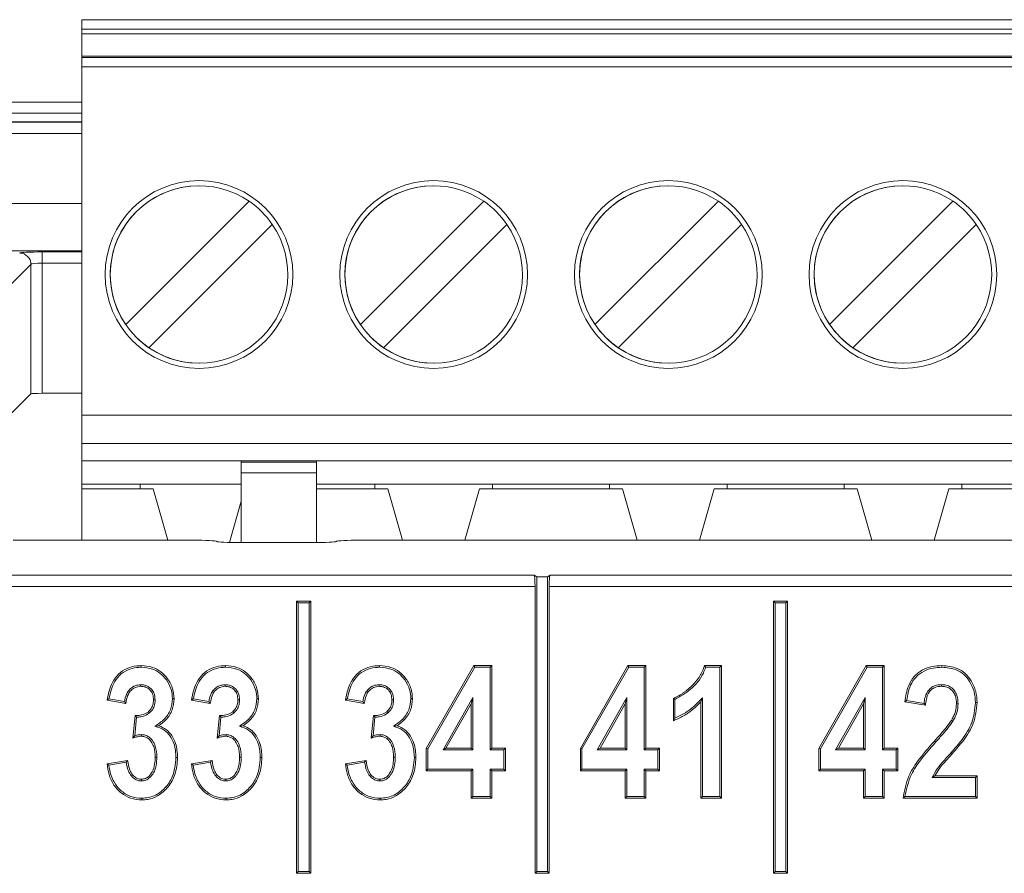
# Model space of a CAD drawing. Header units: millimetres. Extents: x 0 to 2100, y 0 to 1485.
# Tile 57 of 123: x 434 to 460, y 1243 to 1266. Entities that reach past the tile are written whole.
import ezdxf

# ---------------------------------------------------------------- set-up
doc = ezdxf.new("R2010")
doc.units = ezdxf.units.MM
doc.header["$LTSCALE"] = 5

msp = doc.modelspace()

# ---------------------------------------------------------------- linework, layer by layer
at = {"color": 7, "linetype": 'Continuous', "lineweight": 15}
for p, q in [((435.446, 1266.176), (435.446, 1254.888)), ((435.446, 1266.176), (435.446, 1266.176)), ((435.446, 1266.176), (479.196, 1266.176)), ((435.446, 1265.926), (435.446, 1265.801)), ((435.446, 1265.926), (479.196, 1265.926)), ((435.446, 1264.775), (435.446, 1265.801)), ((479.196, 1265.801), (435.446, 1265.801)), ((435.446, 1264.775), (435.446, 1265.201)), ((435.446, 1265.201), (435.446, 1265.17)), ((435.446, 1265.201), (479.196, 1265.201)), ((479.196, 1265.17), (435.446, 1265.17)), ((435.446, 1255.638), (435.446, 1264.921)), ((479.196, 1264.921), (435.446, 1264.921)), ((435.446, 1263.683), (414.633, 1263.683)), ((438.571, 1261.753), (438.571, 1261.753)), ((444.821, 1261.753), (444.821, 1261.753)), ((451.071, 1261.753), (451.071, 1261.753)), ((457.321, 1261.753), (457.321, 1261.753)), ((436.618, 1258.055), (439.904, 1261.341)), ((442.868, 1258.055), (446.154, 1261.341)), ((449.118, 1258.055), (452.404, 1261.341)), ((455.368, 1258.055), (458.654, 1261.341)), ((440.523, 1260.722), (437.237, 1257.436)), ((446.773, 1260.722), (443.487, 1257.436)), ((453.023, 1260.722), (449.737, 1257.436)), ((459.273, 1260.722), (455.987, 1257.436)), ((434.393, 1259.988), (434.393, 1259.689)), ((434.393, 1259.689), (434.393, 1256.223)), ((434.094, 1259.659), (432.435, 1258)), ((434.094, 1256.208), (434.094, 1259.659)), ((436.618, 1258.055), (436.618, 1258.055)), ((442.868, 1258.055), (442.868, 1258.055)), ((449.118, 1258.055), (449.118, 1258.055)), ((455.368, 1258.055), (455.368, 1258.055)), ((437.237, 1257.436), (437.237, 1257.436)), ((443.487, 1257.436), (443.487, 1257.436)), ((449.737, 1257.436), (449.737, 1257.436)), ((455.987, 1257.436), (455.987, 1257.436)), ((438.571, 1257.024), (438.571, 1257.024)), ((444.821, 1257.024), (444.821, 1257.024)), ((451.071, 1257.024), (451.071, 1257.024)), ((457.321, 1257.024), (457.321, 1257.024)), ((433.338, 1255.452), (434.094, 1256.208)), ((434.393, 1256.223), (435.446, 1256.223)), ((435.446, 1255.638), (435.446, 1254.888)), ((435.446, 1255.638), (479.196, 1255.638)), ((479.196, 1254.888), (435.446, 1254.888)), ((435.446, 1254.888), (435.446, 1254.888)), ((435.446, 1254.888), (435.446, 1254.426)), ((435.446, 1253.801), (435.446, 1254.888)), ((435.446, 1254.888), (435.446, 1254.888)), ((435.446, 1254.426), (435.446, 1254.426)), ((435.446, 1254.426), (435.446, 1253.801)), ((439.696, 1254.426), (435.446, 1254.426)), ((439.696, 1254.426), (441.696, 1254.426)), ((439.696, 1254.386), (439.696, 1254.426)), ((441.696, 1254.426), (457.321, 1254.426)), ((441.696, 1254.426), (441.696, 1254.386)), ((457.321, 1254.426), (472.946, 1254.426)), ((439.696, 1254.386), (439.696, 1254.104)), ((439.696, 1254.386), (441.696, 1254.386)), ((439.696, 1252.247), (439.696, 1254.104)), ((441.696, 1254.104), (439.696, 1254.104)), ((439.696, 1254.035), (439.696, 1252.507)), ((441.696, 1252.247), (441.696, 1254.104)), ((435.446, 1253.676), (435.446, 1253.801)), ((435.446, 1253.801), (435.446, 1253.676)), ((435.446, 1253.801), (435.446, 1253.801)), ((437.002, 1253.801), (435.446, 1253.801)), ((435.446, 1253.676), (435.446, 1252.312)), ((437.352, 1253.676), (435.446, 1253.676)), ((435.446, 1252.312), (435.446, 1253.676)), ((435.446, 1253.676), (435.446, 1253.676)), ((439.696, 1253.801), (437.002, 1253.801)), ((437.002, 1253.676), (437.002, 1253.801)), ((437.74, 1252.312), (437.352, 1253.676)), ((443.252, 1253.801), (441.696, 1253.801)), ((441.696, 1253.676), (443.602, 1253.676)), ((446.389, 1253.801), (443.252, 1253.801)), ((443.252, 1253.801), (443.252, 1253.676)), ((443.602, 1253.676), (443.99, 1252.312)), ((445.651, 1252.312), (446.039, 1253.676)), ((445.651, 1252.312), (446.039, 1253.676)), ((446.039, 1253.676), (449.852, 1253.676)), ((446.039, 1253.676), (446.039, 1253.676)), ((446.389, 1253.801), (449.502, 1253.801)), ((446.389, 1253.676), (446.389, 1253.801)), ((452.639, 1253.801), (449.502, 1253.801)), ((449.502, 1253.801), (449.502, 1253.676)), ((449.852, 1253.676), (450.24, 1252.312)), ((451.901, 1252.312), (452.289, 1253.676)), ((451.901, 1252.312), (452.289, 1253.676)), ((452.289, 1253.676), (456.102, 1253.676)), ((452.289, 1253.676), (452.289, 1253.676)), ((452.639, 1253.801), (455.752, 1253.801)), ((452.639, 1253.676), (452.639, 1253.801)), ((458.889, 1253.801), (455.752, 1253.801)), ((455.752, 1253.801), (455.752, 1253.676)), ((456.102, 1253.676), (456.49, 1252.312)), ((458.151, 1252.312), (458.539, 1253.676)), ((458.151, 1252.312), (458.539, 1253.676)), ((458.539, 1253.676), (462.352, 1253.676)), ((458.539, 1253.676), (458.539, 1253.676)), ((458.889, 1253.801), (462.002, 1253.801)), ((458.889, 1253.676), (458.889, 1253.801)), ((439.383, 1252.25), (439.696, 1253.347)), ((439.383, 1252.25), (439.696, 1253.347)), ((433.622, 1252.312), (438.413, 1252.312)), ((439.037, 1252.281), (439.04, 1252.278)), ((439.664, 1252.247), (441.603, 1252.247)), ((442.227, 1252.278), (442.231, 1252.281)), ((442.855, 1252.312), (471.613, 1252.312)), ((432.687, 1251.377), (447.496, 1251.377)), ((447.496, 1251.377), (447.565, 1251.336)), ((447.565, 1251.336), (447.565, 1243.481)), ((447.565, 1251.336), (447.852, 1251.336)), ((447.921, 1251.377), (447.852, 1251.336)), ((447.852, 1243.481), (447.852, 1251.336)), ((447.921, 1251.377), (466.546, 1251.377)), ((447.521, 1251.078), (432.687, 1251.078)), ((447.521, 1251.078), (447.521, 1243.437)), ((447.896, 1243.437), (447.896, 1251.078)), ((466.571, 1251.078), (447.896, 1251.078)), ((441.215, 1250.643), (441.171, 1250.687)), ((441.546, 1250.687), (441.171, 1250.687)), ((441.171, 1250.687), (441.171, 1243.437)), ((441.502, 1250.643), (441.215, 1250.643)), ((441.215, 1250.643), (441.215, 1243.481)), ((441.502, 1250.643), (441.546, 1250.687)), ((441.502, 1243.481), (441.502, 1250.643)), ((441.546, 1243.437), (441.546, 1250.687)), ((453.915, 1250.643), (453.871, 1250.687)), ((453.871, 1250.687), (453.871, 1243.437)), ((454.246, 1250.687), (453.871, 1250.687)), ((453.915, 1250.643), (453.915, 1243.481)), ((454.202, 1250.643), (453.915, 1250.643)), ((454.202, 1250.643), (454.246, 1250.687)), ((454.202, 1243.481), (454.202, 1250.643)), ((454.246, 1243.437), (454.246, 1250.687)), ((444.625, 1246.765), (445.89, 1248.969)), ((444.669, 1246.753), (445.915, 1248.925)), ((445.915, 1248.925), (445.89, 1248.969)), ((445.89, 1248.969), (446.368, 1248.969)), ((445.915, 1248.925), (446.324, 1248.925)), ((446.324, 1248.925), (446.368, 1248.969)), ((446.324, 1248.925), (446.324, 1246.724)), ((446.368, 1248.969), (446.368, 1246.767)), ((448.728, 1246.765), (449.992, 1248.969)), ((448.772, 1246.753), (450.018, 1248.925)), ((450.018, 1248.925), (449.992, 1248.969)), ((449.992, 1248.969), (450.471, 1248.969)), ((450.018, 1248.925), (450.427, 1248.925)), ((450.427, 1248.925), (450.471, 1248.969)), ((450.427, 1248.925), (450.427, 1246.724)), ((450.471, 1248.969), (450.471, 1246.767)), ((452.037, 1248.969), (452.489, 1248.969)), ((452.068, 1248.925), (452.445, 1248.925)), ((452.445, 1248.925), (452.489, 1248.969)), ((452.445, 1248.925), (452.445, 1245.481)), ((452.489, 1248.969), (452.489, 1245.437)), ((455.078, 1246.765), (456.342, 1248.969)), ((455.122, 1246.753), (456.368, 1248.925)), ((456.368, 1248.925), (456.342, 1248.969)), ((456.342, 1248.969), (456.821, 1248.969)), ((456.368, 1248.925), (456.777, 1248.925)), ((456.777, 1248.925), (456.821, 1248.969)), ((456.777, 1248.925), (456.777, 1246.724)), ((456.821, 1248.969), (456.821, 1246.767)), ((437.015, 1248.462), (437.016, 1248.418)), ((439.263, 1248.462), (439.263, 1248.418)), ((443.365, 1248.462), (443.366, 1248.418)), ((458.346, 1248.462), (458.346, 1248.418)), ((436.624, 1247.96), (436.12, 1248.051)), ((436.587, 1248.011), (436.171, 1248.087)), ((437.402, 1248.058), (437.358, 1248.059)), ((438.872, 1247.96), (438.367, 1248.051)), ((438.834, 1248.011), (438.418, 1248.087)), ((439.649, 1248.058), (439.605, 1248.059)), ((442.974, 1247.96), (442.47, 1248.051)), ((442.937, 1248.011), (442.521, 1248.087)), ((443.752, 1248.058), (443.708, 1248.059)), ((445.862, 1248.12), (445.074, 1246.724)), ((445.818, 1247.953), (445.149, 1246.767)), ((445.862, 1248.12), (445.818, 1247.953)), ((445.818, 1246.767), (445.818, 1247.953)), ((445.862, 1246.724), (445.862, 1248.12)), ((449.964, 1248.12), (449.177, 1246.724)), ((449.921, 1247.953), (449.252, 1246.767)), ((449.964, 1248.12), (449.921, 1247.953)), ((449.921, 1246.767), (449.921, 1247.953)), ((449.964, 1246.724), (449.964, 1248.12)), ((451.205, 1247.501), (451.205, 1248.097)), ((451.249, 1247.567), (451.249, 1248.069)), ((451.982, 1248.115), (451.939, 1248.006)), ((451.939, 1245.437), (451.939, 1248.006)), ((451.982, 1245.481), (451.982, 1248.115)), ((456.314, 1248.12), (455.527, 1246.724)), ((456.271, 1247.953), (455.602, 1246.767)), ((456.314, 1248.12), (456.271, 1247.953)), ((456.271, 1246.767), (456.271, 1247.953)), ((456.314, 1246.724), (456.314, 1248.12)), ((457.922, 1247.914), (457.371, 1248.006)), ((457.883, 1247.965), (457.42, 1248.042)), ((458.791, 1247.952), (458.747, 1247.952)), ((436.808, 1247.037), (436.868, 1247.639)), ((437.256, 1247.712), (437.228, 1247.745)), ((439.055, 1247.037), (439.115, 1247.639)), ((439.503, 1247.712), (439.475, 1247.745)), ((443.158, 1247.037), (443.218, 1247.639)), ((443.606, 1247.712), (443.578, 1247.745)), ((436.858, 1247.1), (436.908, 1247.596)), ((437.397, 1247.354), (437.496, 1247.368)), ((439.105, 1247.1), (439.155, 1247.596)), ((439.645, 1247.354), (439.743, 1247.368)), ((443.208, 1247.1), (443.258, 1247.596)), ((443.747, 1247.354), (443.846, 1247.368)), ((458.657, 1247.499), (458.619, 1247.521)), ((437.044, 1247.132), (437.043, 1247.088)), ((439.291, 1247.132), (439.29, 1247.088)), ((443.394, 1247.132), (443.393, 1247.088)), ((458.191, 1246.929), (458.158, 1246.958)), ((444.669, 1246.753), (444.625, 1246.765)), ((444.625, 1246.171), (444.625, 1246.765)), ((444.669, 1246.215), (444.669, 1246.753)), ((445.074, 1246.724), (445.149, 1246.767)), ((445.074, 1246.724), (445.862, 1246.724)), ((445.149, 1246.767), (445.818, 1246.767)), ((445.862, 1246.724), (445.818, 1246.767)), ((446.324, 1246.724), (446.368, 1246.767)), ((446.324, 1246.724), (446.691, 1246.724)), ((446.368, 1246.767), (446.735, 1246.767)), ((446.691, 1246.724), (446.735, 1246.767)), ((446.691, 1246.724), (446.691, 1246.215)), ((446.735, 1246.767), (446.735, 1246.171)), ((448.772, 1246.753), (448.728, 1246.765)), ((448.728, 1246.171), (448.728, 1246.765)), ((448.772, 1246.215), (448.772, 1246.753)), ((449.177, 1246.724), (449.252, 1246.767)), ((449.177, 1246.724), (449.964, 1246.724)), ((449.252, 1246.767), (449.921, 1246.767)), ((449.964, 1246.724), (449.921, 1246.767)), ((450.427, 1246.724), (450.471, 1246.767)), ((450.427, 1246.724), (450.794, 1246.724)), ((450.471, 1246.767), (450.838, 1246.767)), ((450.794, 1246.724), (450.838, 1246.767)), ((450.794, 1246.724), (450.794, 1246.215)), ((450.838, 1246.767), (450.838, 1246.171)), ((455.122, 1246.753), (455.078, 1246.765)), ((455.078, 1246.171), (455.078, 1246.765)), ((455.122, 1246.215), (455.122, 1246.753)), ((455.527, 1246.724), (455.602, 1246.767)), ((455.527, 1246.724), (456.314, 1246.724)), ((455.602, 1246.767), (456.271, 1246.767)), ((456.314, 1246.724), (456.271, 1246.767)), ((456.777, 1246.724), (456.821, 1246.767)), ((456.777, 1246.724), (457.144, 1246.724)), ((456.821, 1246.767), (457.188, 1246.767)), ((457.144, 1246.724), (457.188, 1246.767)), ((457.144, 1246.724), (457.144, 1246.215)), ((457.188, 1246.767), (457.188, 1246.171)), ((458.601, 1246.652), (458.634, 1246.623)), ((436.12, 1246.354), (436.67, 1246.446)), ((436.168, 1246.318), (436.632, 1246.395)), ((437.448, 1246.534), (437.404, 1246.534)), ((438.367, 1246.354), (438.918, 1246.446)), ((438.415, 1246.318), (438.879, 1246.395)), ((439.695, 1246.534), (439.651, 1246.534)), ((442.47, 1246.354), (443.02, 1246.446)), ((442.518, 1246.318), (442.982, 1246.395)), ((443.798, 1246.534), (443.754, 1246.534)), ((444.669, 1246.215), (444.625, 1246.171)), ((445.818, 1246.171), (444.625, 1246.171)), ((445.862, 1246.215), (444.669, 1246.215)), ((445.862, 1246.215), (445.818, 1246.171)), ((445.818, 1245.437), (445.818, 1246.171)), ((445.862, 1245.481), (445.862, 1246.215)), ((446.691, 1246.215), (446.324, 1246.215)), ((446.324, 1246.215), (446.324, 1245.481)), ((446.324, 1246.215), (446.368, 1246.171)), ((446.368, 1246.171), (446.368, 1245.437)), ((446.735, 1246.171), (446.368, 1246.171)), ((446.691, 1246.215), (446.735, 1246.171)), ((448.772, 1246.215), (448.728, 1246.171)), ((449.921, 1246.171), (448.728, 1246.171)), ((449.964, 1246.215), (448.772, 1246.215)), ((449.964, 1246.215), (449.921, 1246.171)), ((449.921, 1245.437), (449.921, 1246.171)), ((449.964, 1245.481), (449.964, 1246.215)), ((450.794, 1246.215), (450.427, 1246.215)), ((450.427, 1246.215), (450.427, 1245.481)), ((450.427, 1246.215), (450.471, 1246.171)), ((450.471, 1246.171), (450.471, 1245.437)), ((450.838, 1246.171), (450.471, 1246.171)), ((450.794, 1246.215), (450.838, 1246.171)), ((455.122, 1246.215), (455.078, 1246.171)), ((456.271, 1246.171), (455.078, 1246.171)), ((456.314, 1246.215), (455.122, 1246.215)), ((456.314, 1246.215), (456.271, 1246.171)), ((456.271, 1245.437), (456.271, 1246.171)), ((456.314, 1245.481), (456.314, 1246.215)), ((457.144, 1246.215), (456.777, 1246.215)), ((456.777, 1246.215), (456.777, 1245.481)), ((456.777, 1246.215), (456.821, 1246.171)), ((456.821, 1246.171), (456.821, 1245.437)), ((457.188, 1246.171), (456.821, 1246.171)), ((457.144, 1246.215), (457.188, 1246.171)), ((458.099, 1245.99), (458.172, 1246.033)), ((458.172, 1246.033), (459.298, 1246.033)), ((459.254, 1245.99), (459.298, 1246.033)), ((459.298, 1246.033), (459.298, 1245.437)), ((437.039, 1245.898), (437.039, 1245.942)), ((439.286, 1245.898), (439.286, 1245.942)), ((443.389, 1245.898), (443.389, 1245.942)), ((458.099, 1245.99), (459.254, 1245.99)), ((459.254, 1245.99), (459.254, 1245.481)), ((445.862, 1245.481), (445.818, 1245.437)), ((446.368, 1245.437), (445.818, 1245.437)), ((446.324, 1245.481), (445.862, 1245.481)), ((446.324, 1245.481), (446.368, 1245.437)), ((449.964, 1245.481), (449.921, 1245.437)), ((450.471, 1245.437), (449.921, 1245.437)), ((450.427, 1245.481), (449.964, 1245.481)), ((450.427, 1245.481), (450.471, 1245.437)), ((451.982, 1245.481), (451.939, 1245.437)), ((452.489, 1245.437), (451.939, 1245.437)), ((452.445, 1245.481), (451.982, 1245.481)), ((452.445, 1245.481), (452.489, 1245.437)), ((456.314, 1245.481), (456.271, 1245.437)), ((456.821, 1245.437), (456.271, 1245.437)), ((456.777, 1245.481), (456.314, 1245.481)), ((456.777, 1245.481), (456.821, 1245.437)), ((459.298, 1245.437), (457.325, 1245.437)), ((459.254, 1245.481), (457.375, 1245.481)), ((459.254, 1245.481), (459.298, 1245.437)), ((441.215, 1243.481), (441.171, 1243.437)), ((441.171, 1243.437), (441.546, 1243.437)), ((441.215, 1243.481), (441.502, 1243.481)), ((441.502, 1243.481), (441.546, 1243.437)), ((447.565, 1243.481), (447.521, 1243.437)), ((447.521, 1243.437), (447.896, 1243.437)), ((447.565, 1243.481), (447.852, 1243.481)), ((447.852, 1243.481), (447.896, 1243.437)), ((453.915, 1243.481), (453.871, 1243.437)), ((453.871, 1243.437), (454.246, 1243.437)), ((453.915, 1243.481), (454.202, 1243.481)), ((454.202, 1243.481), (454.246, 1243.437))]:
    msp.add_line(p, q, dxfattribs=at)
at = {"color": 8, "linetype": 'Continuous', "lineweight": 15}
for p, q in [((414.633, 1263.981), (435.446, 1263.981)), ((435.446, 1263.459), (414.633, 1263.459)), ((414.633, 1263.45), (435.446, 1263.45)), ((435.446, 1263.147), (414.633, 1263.147)), ((423.119, 1261.279), (435.446, 1261.279)), ((435.446, 1260.02), (423.057, 1260.02)), ((434.393, 1259.988), (435.446, 1259.988)), ((435.446, 1259.689), (434.393, 1259.689))]:
    msp.add_line(p, q, dxfattribs=at)
at = {"color": 7, "linetype": 'Continuous', "lineweight": 15, "flags": 128}
for points in [[(435.446, 1266.176), (435.446, 1266.171), (435.446, 1266.157), (435.446, 1266.134), (435.446, 1266.103), (435.446, 1266.065), (435.446, 1266.022), (435.446, 1265.975), (435.446, 1265.926)], [(435.446, 1265.17), (435.446, 1265.164), (435.446, 1265.148), (435.446, 1265.125), (435.446, 1265.094), (435.446, 1265.056), (435.446, 1265.014), (435.446, 1264.968), (435.446, 1264.921)], [(439.696, 1254.035), (439.696, 1254.11), (439.696, 1254.183), (439.696, 1254.251), (439.696, 1254.31), (439.696, 1254.359), (439.696, 1254.396), (439.696, 1254.418), (439.696, 1254.426)], [(441.696, 1254.104), (441.696, 1254.155), (441.696, 1254.202), (441.696, 1254.246), (441.696, 1254.286), (441.696, 1254.32), (441.696, 1254.349), (441.696, 1254.371), (441.696, 1254.386)], [(437.031, 1248.925), (437.031, 1248.938), (437.031, 1248.951), (437.031, 1248.969)], [(439.279, 1248.925), (439.279, 1248.938), (439.279, 1248.951), (439.279, 1248.969)], [(443.381, 1248.925), (443.381, 1248.938), (443.381, 1248.951), (443.381, 1248.969)], [(458.358, 1248.925), (458.358, 1248.938), (458.358, 1248.951), (458.358, 1248.969)], [(437.865, 1248.09), (437.878, 1248.09), (437.891, 1248.089), (437.909, 1248.089)], [(440.112, 1248.09), (440.125, 1248.09), (440.138, 1248.089), (440.156, 1248.089)], [(444.215, 1248.09), (444.228, 1248.09), (444.241, 1248.089), (444.259, 1248.089)], [(451.249, 1248.069), (451.227, 1248.083), (451.205, 1248.097)], [(459.254, 1247.987), (459.267, 1247.987), (459.28, 1247.987), (459.298, 1247.987)], [(437.957, 1246.52), (437.978, 1246.52), (438, 1246.52)], [(440.204, 1246.52), (440.226, 1246.52), (440.248, 1246.52)], [(444.307, 1246.52), (444.328, 1246.52), (444.35, 1246.52)], [(437.049, 1245.435), (437.049, 1245.422), (437.049, 1245.409), (437.049, 1245.391)], [(439.297, 1245.435), (439.297, 1245.422), (439.297, 1245.409), (439.297, 1245.391)], [(443.399, 1245.435), (443.399, 1245.422), (443.399, 1245.409), (443.399, 1245.391)]]:
    msp.add_lwpolyline(points, dxfattribs=at)
at = {"color": 7, "linetype": 'Continuous', "lineweight": 15}
for centre in [(438.571, 1259.388), (444.821, 1259.388), (451.071, 1259.388), (457.321, 1259.388)]:
    msp.add_circle(centre, 2.5, dxfattribs=at)
for centre, radius, start, end in [((438.571, 1259.388), 2.5, 360, 90), ((444.821, 1259.388), 2.5, 270, 90), ((451.071, 1259.388), 2.5, 270, 90), ((457.321, 1259.388), 2.5, 270, 90), ((438.571, 1259.388), 2.364, 90, 180), ((438.571, 1259.388), 2.364, 55.6634, 214.3366), ((444.821, 1259.388), 2.364, 55.6634, 214.3366), ((444.821, 1259.388), 2.364, 90, 270), ((451.071, 1259.388), 2.364, 90, 270), ((451.071, 1259.388), 2.364, 55.6634, 214.3366), ((457.321, 1259.388), 2.364, 55.6634, 214.3366), ((457.321, 1259.388), 2.364, 90, 270), ((438.571, 1259.388), 2.364, 34.3365, 55.6634), ((444.821, 1259.388), 2.364, 34.3365, 55.6634), ((451.071, 1259.388), 2.364, 34.3365, 55.6634), ((457.321, 1259.388), 2.364, 34.3365, 55.6634), ((438.571, 1259.388), 2.364, 235.6634, 34.3366), ((444.821, 1259.388), 2.364, 235.6634, 34.3366), ((451.071, 1259.388), 2.364, 235.6634, 34.3366), ((457.321, 1259.388), 2.364, 235.6634, 34.3366), ((433.793, 1259.658), 0.301, 0.1836, 89.8164), ((438.571, 1259.388), 2.364, 180, 270), ((438.571, 1259.388), 2.5, 270, 360), ((438.571, 1259.388), 2.364, 214.3365, 235.6634), ((444.821, 1259.388), 2.364, 214.3365, 235.6634), ((451.071, 1259.388), 2.364, 214.3365, 235.6634), ((457.321, 1259.388), 2.364, 214.3365, 235.6634)]:
    msp.add_arc(centre, radius, start, end, dxfattribs=at)
for centre, major_axis, ratio, start_param, end_param in [((434.393, 1259.957), (0.6, 0), 0.052408, 1.570796, 3.089233), ((434.393, 1259.657), (0.3, 0), 0.104816, 1.570796, 3.089233), ((434.393, 1256.208), (0.3, 0), 0.052408, 1.570796, 3.089233), ((438.413, 1252.279), (0.625, 0), 0.052408, 0.05236, 1.570796), ((439.664, 1252.279), (0.625, 0), 0.052408, 3.193953, 4.712389), ((441.603, 1252.279), (0.625, 0), 0.052408, 4.712389, 6.230825), ((442.855, 1252.279), (0.625, 0), 0.052408, 1.570796, 3.089233), ((447.495, 1251.078), (0, 0.3), 0.087489, 4.712389, 6.230825), ((447.922, 1251.078), (0, 0.3), 0.087489, 0.05236, 1.570796)]:
    msp.add_ellipse(centre, major_axis=major_axis, ratio=ratio, start_param=start_param, end_param=end_param, dxfattribs=at)
for points, knots in [([(436.12, 1248.051), (436.155, 1248.213), (436.21, 1248.464), (436.415, 1248.754), (436.646, 1248.908), (436.864, 1248.963), (436.992, 1248.967), (437.031, 1248.969)], [0, 0, 0, 0, 0.343297, 0.536304, 0.730119, 0.916333, 1, 1, 1, 1]), ([(436.171, 1248.087), (436.204, 1248.225), (436.256, 1248.449), (436.439, 1248.716), (436.658, 1248.864), (436.867, 1248.919), (436.991, 1248.924), (437.031, 1248.925)], [0, 0, 0, 0, 0.320083, 0.518706, 0.718316, 0.907702, 1, 1, 1, 1]), ([(437.031, 1248.969), (437.133, 1248.961), (437.321, 1248.948), (437.565, 1248.815), (437.748, 1248.615), (437.884, 1248.369), (437.901, 1248.179), (437.909, 1248.089)], [0, 0, 0, 0, 0.220184, 0.404554, 0.588461, 0.805131, 1, 1, 1, 1]), ([(437.031, 1248.925), (437.134, 1248.917), (437.316, 1248.903), (437.548, 1248.772), (437.718, 1248.581), (437.843, 1248.349), (437.858, 1248.171), (437.865, 1248.09)], [0, 0, 0, 0, 0.231957, 0.413399, 0.594266, 0.81341, 1, 1, 1, 1]), ([(438.367, 1248.051), (438.402, 1248.213), (438.457, 1248.464), (438.662, 1248.754), (438.894, 1248.908), (439.111, 1248.963), (439.239, 1248.967), (439.279, 1248.969)], [0, 0, 0, 0, 0.343297, 0.536304, 0.730119, 0.916333, 1, 1, 1, 1]), ([(438.418, 1248.087), (438.451, 1248.225), (438.503, 1248.449), (438.686, 1248.716), (438.905, 1248.864), (439.114, 1248.919), (439.238, 1248.924), (439.279, 1248.925)], [0, 0, 0, 0, 0.320083, 0.518706, 0.718316, 0.907702, 1, 1, 1, 1]), ([(439.279, 1248.969), (439.381, 1248.961), (439.568, 1248.948), (439.813, 1248.815), (439.996, 1248.615), (440.131, 1248.369), (440.148, 1248.179), (440.156, 1248.089)], [0, 0, 0, 0, 0.220184, 0.404554, 0.588461, 0.805131, 1, 1, 1, 1]), ([(439.279, 1248.925), (439.381, 1248.917), (439.563, 1248.903), (439.795, 1248.772), (439.965, 1248.581), (440.09, 1248.349), (440.105, 1248.171), (440.112, 1248.09)], [0, 0, 0, 0, 0.231957, 0.413399, 0.594266, 0.81341, 1, 1, 1, 1]), ([(442.47, 1248.051), (442.505, 1248.213), (442.56, 1248.464), (442.765, 1248.754), (442.996, 1248.908), (443.214, 1248.963), (443.342, 1248.967), (443.381, 1248.969)], [0, 0, 0, 0, 0.343297, 0.536304, 0.730119, 0.916333, 1, 1, 1, 1]), ([(442.521, 1248.087), (442.554, 1248.225), (442.606, 1248.449), (442.789, 1248.716), (443.008, 1248.864), (443.217, 1248.919), (443.341, 1248.924), (443.381, 1248.925)], [0, 0, 0, 0, 0.320083, 0.518706, 0.718316, 0.907702, 1, 1, 1, 1]), ([(443.381, 1248.969), (443.483, 1248.961), (443.671, 1248.948), (443.915, 1248.815), (444.098, 1248.615), (444.234, 1248.369), (444.251, 1248.179), (444.259, 1248.089)], [0, 0, 0, 0, 0.220184, 0.404554, 0.588461, 0.805131, 1, 1, 1, 1]), ([(443.381, 1248.925), (443.484, 1248.917), (443.666, 1248.903), (443.898, 1248.772), (444.068, 1248.581), (444.193, 1248.349), (444.208, 1248.171), (444.215, 1248.09)], [0, 0, 0, 0, 0.231957, 0.413399, 0.594266, 0.81341, 1, 1, 1, 1]), ([(451.205, 1248.097), (451.251, 1248.118), (451.319, 1248.149), (451.406, 1248.2), (451.468, 1248.242), (451.529, 1248.287), (451.588, 1248.334), (451.645, 1248.383), (451.7, 1248.434), (451.753, 1248.488), (451.803, 1248.544), (451.85, 1248.603), (451.893, 1248.665), (451.932, 1248.729), (451.968, 1248.796), (452.005, 1248.875), (452.025, 1248.934), (452.037, 1248.969)], [0, 0, 0, 0, 0.121424, 0.182146, 0.242858, 0.303558, 0.364257, 0.424957, 0.485656, 0.546361, 0.607072, 0.667786, 0.728501, 0.789218, 0.849933, 0.910654, 1, 1, 1, 1]), ([(451.249, 1248.069), (451.391, 1248.151), (451.694, 1248.326), (451.961, 1248.65), (452.048, 1248.874), (452.068, 1248.925)], [0, 0, 0, 0, 0.4070049, 0.8636203, 1, 1, 1, 1]), ([(452.068, 1248.925), (452.063, 1248.932), (452.053, 1248.947), (452.042, 1248.961), (452.037, 1248.969)], [0, 0, 0, 0, 0.5, 1, 1, 1, 1]), ([(457.371, 1248.006), (457.394, 1248.153), (457.432, 1248.394), (457.609, 1248.69), (457.833, 1248.864), (458.093, 1248.956), (458.271, 1248.965), (458.358, 1248.969)], [0, 0, 0, 0, 0.288337, 0.471413, 0.655432, 0.830238, 1, 1, 1, 1]), ([(457.42, 1248.042), (457.444, 1248.18), (457.484, 1248.406), (457.658, 1248.677), (457.874, 1248.835), (458.117, 1248.914), (458.281, 1248.922), (458.358, 1248.925)], [0, 0, 0, 0, 0.290509, 0.474147, 0.658488, 0.838535, 1, 1, 1, 1]), ([(458.358, 1248.969), (458.497, 1248.958), (458.722, 1248.94), (458.989, 1248.77), (459.155, 1248.553), (459.276, 1248.288), (459.291, 1248.087), (459.298, 1247.987)], [0, 0, 0, 0, 0.270122, 0.43742, 0.604347, 0.804237, 1, 1, 1, 1]), ([(458.358, 1248.925), (458.49, 1248.915), (458.702, 1248.899), (458.956, 1248.74), (459.113, 1248.536), (459.233, 1248.282), (459.247, 1248.087), (459.254, 1247.987)], [0, 0, 0, 0, 0.267375, 0.432949, 0.598208, 0.795377, 1, 1, 1, 1]), ([(437.015, 1248.462), (436.965, 1248.457), (436.863, 1248.446), (436.739, 1248.358), (436.641, 1248.23), (436.601, 1248.107), (436.589, 1248.028), (436.587, 1248.011)], [0, 0, 0, 0, 0.221935, 0.443415, 0.644984, 0.925206, 1, 1, 1, 1]), ([(437.016, 1248.418), (436.965, 1248.412), (436.869, 1248.401), (436.758, 1248.314), (436.672, 1248.193), (436.637, 1248.068), (436.627, 1247.984), (436.624, 1247.96)], [0, 0, 0, 0, 0.228423, 0.425992, 0.615038, 0.890215, 1, 1, 1, 1]), ([(437.402, 1248.058), (437.397, 1248.121), (437.388, 1248.224), (437.31, 1248.345), (437.214, 1248.421), (437.11, 1248.458), (437.042, 1248.461), (437.015, 1248.462)], [0, 0, 0, 0, 0.295054, 0.484556, 0.673626, 0.874113, 1, 1, 1, 1]), ([(437.358, 1248.059), (437.355, 1248.105), (437.35, 1248.188), (437.295, 1248.296), (437.213, 1248.37), (437.116, 1248.413), (437.047, 1248.417), (437.016, 1248.418)], [0, 0, 0, 0, 0.248126, 0.440802, 0.633837, 0.830577, 1, 1, 1, 1]), ([(439.263, 1248.462), (439.212, 1248.457), (439.11, 1248.446), (438.986, 1248.358), (438.888, 1248.23), (438.848, 1248.107), (438.837, 1248.028), (438.834, 1248.011)], [0, 0, 0, 0, 0.221935, 0.443415, 0.644984, 0.925206, 1, 1, 1, 1]), ([(439.263, 1248.418), (439.212, 1248.412), (439.116, 1248.401), (439.005, 1248.314), (438.919, 1248.193), (438.885, 1248.068), (438.875, 1247.984), (438.872, 1247.96)], [0, 0, 0, 0, 0.228423, 0.425992, 0.615038, 0.890215, 1, 1, 1, 1]), ([(439.649, 1248.058), (439.644, 1248.121), (439.635, 1248.224), (439.557, 1248.345), (439.461, 1248.421), (439.357, 1248.458), (439.289, 1248.461), (439.263, 1248.462)], [0, 0, 0, 0, 0.295054, 0.484556, 0.673626, 0.874113, 1, 1, 1, 1]), ([(439.605, 1248.059), (439.602, 1248.105), (439.597, 1248.188), (439.542, 1248.296), (439.46, 1248.37), (439.363, 1248.413), (439.295, 1248.417), (439.263, 1248.418)], [0, 0, 0, 0, 0.248126, 0.4408025, 0.6338369, 0.8305769, 1, 1, 1, 1]), ([(443.365, 1248.462), (443.315, 1248.457), (443.213, 1248.446), (443.089, 1248.358), (442.991, 1248.23), (442.951, 1248.107), (442.939, 1248.028), (442.937, 1248.011)], [0, 0, 0, 0, 0.221935, 0.443415, 0.644984, 0.925206, 1, 1, 1, 1]), ([(443.366, 1248.418), (443.315, 1248.412), (443.219, 1248.401), (443.108, 1248.314), (443.022, 1248.193), (442.987, 1248.068), (442.977, 1247.984), (442.974, 1247.96)], [0, 0, 0, 0, 0.228423, 0.425992, 0.615038, 0.890215, 1, 1, 1, 1]), ([(443.752, 1248.058), (443.747, 1248.121), (443.738, 1248.224), (443.66, 1248.345), (443.564, 1248.421), (443.46, 1248.458), (443.392, 1248.461), (443.365, 1248.462)], [0, 0, 0, 0, 0.295054, 0.484556, 0.673626, 0.874113, 1, 1, 1, 1]), ([(443.708, 1248.059), (443.705, 1248.105), (443.7, 1248.188), (443.645, 1248.296), (443.563, 1248.37), (443.466, 1248.413), (443.397, 1248.417), (443.366, 1248.418)], [0, 0, 0, 0, 0.248126, 0.440802, 0.633837, 0.830577, 1, 1, 1, 1]), ([(458.346, 1248.462), (458.289, 1248.458), (458.187, 1248.451), (458.058, 1248.378), (457.959, 1248.265), (457.903, 1248.12), (457.889, 1248.013), (457.883, 1247.965)], [0, 0, 0, 0, 0.223874, 0.397312, 0.570645, 0.80856, 1, 1, 1, 1]), ([(458.346, 1248.418), (458.288, 1248.414), (458.192, 1248.407), (458.075, 1248.334), (457.989, 1248.227), (457.938, 1248.081), (457.927, 1247.969), (457.922, 1247.914)], [0, 0, 0, 0, 0.229637, 0.385983, 0.542173, 0.776091, 1, 1, 1, 1]), ([(458.791, 1247.952), (458.786, 1248.027), (458.779, 1248.149), (458.702, 1248.304), (458.598, 1248.4), (458.473, 1248.455), (458.387, 1248.46), (458.346, 1248.462)], [0, 0, 0, 0, 0.291864, 0.477164, 0.663412, 0.837809, 1, 1, 1, 1]), ([(458.747, 1247.952), (458.743, 1248.023), (458.736, 1248.137), (458.665, 1248.278), (458.572, 1248.363), (458.461, 1248.412), (458.383, 1248.416), (458.346, 1248.418)], [0, 0, 0, 0, 0.304454, 0.485785, 0.66812, 0.839053, 1, 1, 1, 1]), ([(436.171, 1248.087), (436.163, 1248.081), (436.145, 1248.069), (436.128, 1248.057), (436.12, 1248.051)], [0, 0, 0, 0, 0.5, 1, 1, 1, 1]), ([(436.587, 1248.011), (436.593, 1248.002), (436.605, 1247.985), (436.618, 1247.968), (436.624, 1247.96)], [0, 0, 0, 0, 0.5, 1, 1, 1, 1]), ([(437.228, 1247.745), (437.261, 1247.781), (437.325, 1247.85), (437.355, 1247.967), (437.357, 1248.035), (437.358, 1248.059)], [0, 0, 0, 0, 0.415552, 0.793921, 1, 1, 1, 1]), ([(437.256, 1247.712), (437.29, 1247.747), (437.358, 1247.819), (437.397, 1247.947), (437.401, 1248.028), (437.402, 1248.058)], [0, 0, 0, 0, 0.373178, 0.762977, 1, 1, 1, 1]), ([(437.865, 1248.09), (437.855, 1247.987), (437.835, 1247.786), (437.652, 1247.527), (437.484, 1247.413), (437.397, 1247.354)], [0, 0, 0, 0, 0.334091, 0.654613, 1, 1, 1, 1]), ([(437.909, 1248.089), (437.899, 1247.987), (437.879, 1247.781), (437.713, 1247.53), (437.563, 1247.418), (437.496, 1247.368)], [0, 0, 0, 0, 0.351817, 0.711628, 1, 1, 1, 1]), ([(438.418, 1248.087), (438.41, 1248.081), (438.393, 1248.069), (438.376, 1248.057), (438.367, 1248.051)], [0, 0, 0, 0, 0.5, 1, 1, 1, 1]), ([(438.834, 1248.011), (438.84, 1248.002), (438.853, 1247.985), (438.865, 1247.968), (438.872, 1247.96)], [0, 0, 0, 0, 0.5, 1, 1, 1, 1]), ([(439.475, 1247.745), (439.508, 1247.781), (439.572, 1247.85), (439.602, 1247.967), (439.605, 1248.035), (439.605, 1248.059)], [0, 0, 0, 0, 0.415552, 0.793921, 1, 1, 1, 1]), ([(439.503, 1247.712), (439.537, 1247.747), (439.606, 1247.819), (439.645, 1247.947), (439.648, 1248.028), (439.649, 1248.058)], [0, 0, 0, 0, 0.373178, 0.762977, 1, 1, 1, 1]), ([(440.112, 1248.09), (440.102, 1247.987), (440.082, 1247.786), (439.9, 1247.527), (439.732, 1247.413), (439.645, 1247.354)], [0, 0, 0, 0, 0.334091, 0.654613, 1, 1, 1, 1]), ([(440.156, 1248.089), (440.146, 1247.987), (440.127, 1247.781), (439.96, 1247.53), (439.81, 1247.418), (439.743, 1247.368)], [0, 0, 0, 0, 0.351817, 0.711628, 1, 1, 1, 1]), ([(442.521, 1248.087), (442.513, 1248.081), (442.495, 1248.069), (442.478, 1248.057), (442.47, 1248.051)], [0, 0, 0, 0, 0.5, 1, 1, 1, 1]), ([(442.937, 1248.011), (442.943, 1248.002), (442.955, 1247.985), (442.968, 1247.968), (442.974, 1247.96)], [0, 0, 0, 0, 0.5, 1, 1, 1, 1]), ([(443.578, 1247.745), (443.611, 1247.781), (443.675, 1247.85), (443.705, 1247.967), (443.707, 1248.035), (443.708, 1248.059)], [0, 0, 0, 0, 0.415552, 0.793921, 1, 1, 1, 1]), ([(443.606, 1247.712), (443.64, 1247.747), (443.708, 1247.819), (443.747, 1247.947), (443.751, 1248.028), (443.752, 1248.058)], [0, 0, 0, 0, 0.373178, 0.762977, 1, 1, 1, 1]), ([(444.215, 1248.09), (444.205, 1247.987), (444.185, 1247.786), (444.002, 1247.527), (443.834, 1247.413), (443.747, 1247.354)], [0, 0, 0, 0, 0.334091, 0.654613, 1, 1, 1, 1]), ([(444.259, 1248.089), (444.249, 1247.987), (444.229, 1247.781), (444.063, 1247.53), (443.913, 1247.418), (443.846, 1247.368)], [0, 0, 0, 0, 0.351817, 0.711628, 1, 1, 1, 1]), ([(451.939, 1248.006), (451.867, 1247.934), (451.726, 1247.794), (451.479, 1247.622), (451.297, 1247.542), (451.205, 1247.501)], [0, 0, 0, 0, 0.3360462, 0.6640974, 1, 1, 1, 1]), ([(451.982, 1248.115), (451.914, 1248.042), (451.775, 1247.894), (451.53, 1247.704), (451.343, 1247.613), (451.249, 1247.567)], [0, 0, 0, 0, 0.3262914, 0.6584886, 1, 1, 1, 1]), ([(457.42, 1248.042), (457.412, 1248.036), (457.395, 1248.024), (457.379, 1248.012), (457.371, 1248.006)], [0, 0, 0, 0, 0.5, 1, 1, 1, 1]), ([(457.883, 1247.965), (457.887, 1247.959), (457.896, 1247.948), (457.909, 1247.931), (457.917, 1247.919), (457.922, 1247.914)], [0, 0, 0, 0, 0.334613, 0.667307, 1, 1, 1, 1]), ([(459.254, 1247.987), (459.234, 1247.805), (459.194, 1247.449), (458.918, 1247.01), (458.703, 1246.766), (458.601, 1246.652)], [0, 0, 0, 0, 0.357125, 0.696707, 1, 1, 1, 1]), ([(458.619, 1247.521), (458.639, 1247.557), (458.679, 1247.63), (458.732, 1247.773), (458.742, 1247.883), (458.747, 1247.952)], [0, 0, 0, 0, 0.272987, 0.546646, 1, 1, 1, 1]), ([(459.298, 1247.987), (459.277, 1247.799), (459.236, 1247.432), (458.954, 1246.984), (458.735, 1246.737), (458.634, 1246.623)], [0, 0, 0, 0, 0.361488, 0.703953, 1, 1, 1, 1]), ([(458.657, 1247.499), (458.677, 1247.535), (458.717, 1247.608), (458.774, 1247.757), (458.784, 1247.875), (458.791, 1247.952)], [0, 0, 0, 0, 0.259837, 0.520269, 1, 1, 1, 1]), ([(436.868, 1247.639), (436.912, 1247.64), (437.014, 1247.642), (437.14, 1247.68), (437.207, 1247.73), (437.228, 1247.745)], [0, 0, 0, 0, 0.341831, 0.800795, 1, 1, 1, 1]), ([(436.908, 1247.596), (436.903, 1247.601), (436.894, 1247.611), (436.881, 1247.625), (436.872, 1247.634), (436.868, 1247.639)], [0, 0, 0, 0, 0.368432, 0.684216, 1, 1, 1, 1]), ([(436.908, 1247.596), (436.946, 1247.598), (437.048, 1247.604), (437.169, 1247.647), (437.238, 1247.699), (437.256, 1247.712)], [0, 0, 0, 0, 0.307316, 0.824625, 1, 1, 1, 1]), ([(439.115, 1247.639), (439.159, 1247.64), (439.261, 1247.642), (439.387, 1247.68), (439.455, 1247.73), (439.475, 1247.745)], [0, 0, 0, 0, 0.341831, 0.800795, 1, 1, 1, 1]), ([(439.155, 1247.596), (439.15, 1247.601), (439.141, 1247.611), (439.128, 1247.625), (439.119, 1247.634), (439.115, 1247.639)], [0, 0, 0, 0, 0.368432, 0.684216, 1, 1, 1, 1]), ([(439.155, 1247.596), (439.193, 1247.598), (439.296, 1247.604), (439.417, 1247.647), (439.486, 1247.699), (439.503, 1247.712)], [0, 0, 0, 0, 0.307316, 0.824625, 1, 1, 1, 1]), ([(443.218, 1247.639), (443.262, 1247.64), (443.364, 1247.642), (443.49, 1247.68), (443.557, 1247.73), (443.578, 1247.745)], [0, 0, 0, 0, 0.341831, 0.800795, 1, 1, 1, 1]), ([(443.258, 1247.596), (443.253, 1247.601), (443.244, 1247.611), (443.231, 1247.625), (443.222, 1247.634), (443.218, 1247.639)], [0, 0, 0, 0, 0.368432, 0.684216, 1, 1, 1, 1]), ([(443.258, 1247.596), (443.296, 1247.598), (443.398, 1247.604), (443.519, 1247.647), (443.588, 1247.699), (443.606, 1247.712)], [0, 0, 0, 0, 0.307316, 0.824625, 1, 1, 1, 1]), ([(437.397, 1247.354), (437.484, 1247.326), (437.643, 1247.276), (437.809, 1247.095), (437.935, 1246.848), (437.948, 1246.647), (437.957, 1246.52)], [0, 0, 0, 0, 0.24659, 0.451743, 0.655499, 1, 1, 1, 1]), ([(437.496, 1247.368), (437.568, 1247.338), (437.705, 1247.28), (437.855, 1247.104), (437.978, 1246.854), (437.992, 1246.647), (438, 1246.52)], [0, 0, 0, 0, 0.218574, 0.419125, 0.641773, 1, 1, 1, 1]), ([(439.645, 1247.354), (439.731, 1247.326), (439.89, 1247.276), (440.057, 1247.095), (440.182, 1246.848), (440.195, 1246.647), (440.204, 1246.52)], [0, 0, 0, 0, 0.24659, 0.451743, 0.655499, 1, 1, 1, 1]), ([(439.743, 1247.368), (439.815, 1247.338), (439.952, 1247.28), (440.103, 1247.104), (440.226, 1246.854), (440.239, 1246.647), (440.248, 1246.52)], [0, 0, 0, 0, 0.218574, 0.419125, 0.641773, 1, 1, 1, 1]), ([(443.747, 1247.354), (443.834, 1247.326), (443.993, 1247.276), (444.159, 1247.095), (444.285, 1246.848), (444.298, 1246.647), (444.307, 1246.52)], [0, 0, 0, 0, 0.24659, 0.451743, 0.655499, 1, 1, 1, 1]), ([(443.846, 1247.368), (443.918, 1247.338), (444.055, 1247.28), (444.205, 1247.104), (444.328, 1246.854), (444.342, 1246.647), (444.35, 1246.52)], [0, 0, 0, 0, 0.218574, 0.419125, 0.641773, 1, 1, 1, 1]), ([(451.249, 1247.567), (451.241, 1247.556), (451.227, 1247.534), (451.212, 1247.512), (451.205, 1247.501)], [0, 0, 0, 0, 0.5, 1, 1, 1, 1]), ([(458.158, 1246.958), (458.225, 1247.033), (458.339, 1247.161), (458.497, 1247.346), (458.578, 1247.463), (458.619, 1247.521)], [0, 0, 0, 0, 0.413493, 0.706242, 1, 1, 1, 1]), ([(458.191, 1246.929), (458.257, 1247.004), (458.372, 1247.133), (458.532, 1247.32), (458.615, 1247.439), (458.657, 1247.499)], [0, 0, 0, 0, 0.408621, 0.703789, 1, 1, 1, 1]), ([(436.858, 1247.1), (436.85, 1247.09), (436.833, 1247.069), (436.816, 1247.048), (436.808, 1247.037)], [0, 0, 0, 0, 0.499997, 1, 1, 1, 1]), ([(437.043, 1247.088), (437.02, 1247.087), (436.973, 1247.085), (436.894, 1247.067), (436.84, 1247.048), (436.808, 1247.037)], [0, 0, 0, 0, 0.289123, 0.578377, 1, 1, 1, 1]), ([(437.044, 1247.132), (437.021, 1247.131), (436.957, 1247.129), (436.896, 1247.111), (436.858, 1247.1)], [0, 0, 0, 0, 0.369388, 1, 1, 1, 1]), ([(437.404, 1246.534), (437.399, 1246.629), (437.39, 1246.773), (437.303, 1246.948), (437.21, 1247.044), (437.114, 1247.083), (437.063, 1247.087), (437.043, 1247.088)], [0, 0, 0, 0, 0.383672, 0.585885, 0.789705, 0.919035, 1, 1, 1, 1]), ([(437.448, 1246.534), (437.442, 1246.633), (437.433, 1246.788), (437.341, 1246.97), (437.246, 1247.069), (437.143, 1247.124), (437.076, 1247.129), (437.044, 1247.132)], [0, 0, 0, 0, 0.3671702, 0.575426, 0.7493738, 0.878827, 1, 1, 1, 1]), ([(439.105, 1247.1), (439.097, 1247.09), (439.08, 1247.069), (439.064, 1247.048), (439.055, 1247.037)], [0, 0, 0, 0, 0.499997, 1, 1, 1, 1]), ([(439.29, 1247.088), (439.267, 1247.087), (439.22, 1247.085), (439.142, 1247.067), (439.087, 1247.048), (439.055, 1247.037)], [0, 0, 0, 0, 0.289123, 0.578377, 1, 1, 1, 1]), ([(439.291, 1247.132), (439.268, 1247.131), (439.205, 1247.129), (439.144, 1247.111), (439.105, 1247.1)], [0, 0, 0, 0, 0.369388, 1, 1, 1, 1]), ([(439.651, 1246.534), (439.646, 1246.629), (439.638, 1246.773), (439.55, 1246.948), (439.457, 1247.044), (439.361, 1247.083), (439.31, 1247.087), (439.29, 1247.088)], [0, 0, 0, 0, 0.383672, 0.585885, 0.789705, 0.919035, 1, 1, 1, 1]), ([(439.695, 1246.534), (439.689, 1246.633), (439.68, 1246.788), (439.589, 1246.97), (439.493, 1247.069), (439.391, 1247.124), (439.324, 1247.129), (439.291, 1247.132)], [0, 0, 0, 0, 0.36717, 0.575426, 0.749374, 0.878827, 1, 1, 1, 1]), ([(443.208, 1247.1), (443.2, 1247.09), (443.183, 1247.069), (443.166, 1247.048), (443.158, 1247.037)], [0, 0, 0, 0, 0.499997, 1, 1, 1, 1]), ([(443.393, 1247.088), (443.37, 1247.087), (443.323, 1247.085), (443.244, 1247.067), (443.19, 1247.048), (443.158, 1247.037)], [0, 0, 0, 0, 0.289123, 0.578377, 1, 1, 1, 1]), ([(443.394, 1247.132), (443.371, 1247.131), (443.307, 1247.129), (443.246, 1247.111), (443.208, 1247.1)], [0, 0, 0, 0, 0.369388, 1, 1, 1, 1]), ([(443.754, 1246.534), (443.749, 1246.629), (443.74, 1246.773), (443.653, 1246.948), (443.56, 1247.044), (443.464, 1247.083), (443.413, 1247.087), (443.393, 1247.088)], [0, 0, 0, 0, 0.383672, 0.585885, 0.789705, 0.919035, 1, 1, 1, 1]), ([(443.798, 1246.534), (443.792, 1246.633), (443.783, 1246.788), (443.691, 1246.97), (443.596, 1247.069), (443.493, 1247.124), (443.426, 1247.129), (443.394, 1247.132)], [0, 0, 0, 0, 0.36717, 0.575426, 0.749374, 0.878827, 1, 1, 1, 1]), ([(457.325, 1245.437), (457.363, 1245.639), (457.427, 1245.987), (457.746, 1246.49), (458.001, 1246.779), (458.158, 1246.958)], [0, 0, 0, 0, 0.344525, 0.595277, 1, 1, 1, 1]), ([(457.375, 1245.481), (457.418, 1245.682), (457.494, 1246.038), (457.821, 1246.506), (458.057, 1246.776), (458.191, 1246.929)], [0, 0, 0, 0, 0.361377, 0.638427, 1, 1, 1, 1]), ([(458.601, 1246.652), (458.535, 1246.577), (458.41, 1246.436), (458.224, 1246.227), (458.141, 1246.069), (458.099, 1245.99)], [0, 0, 0, 0, 0.3610925, 0.6776338, 1, 1, 1, 1]), ([(458.634, 1246.623), (458.567, 1246.547), (458.451, 1246.417), (458.284, 1246.23), (458.209, 1246.099), (458.172, 1246.033)], [0, 0, 0, 0, 0.401129, 0.698645, 1, 1, 1, 1]), ([(436.168, 1246.318), (436.16, 1246.324), (436.144, 1246.336), (436.128, 1246.348), (436.12, 1246.354)], [0, 0, 0, 0, 0.5, 1, 1, 1, 1]), ([(437.049, 1245.391), (436.947, 1245.4), (436.749, 1245.416), (436.49, 1245.568), (436.288, 1245.787), (436.162, 1246.061), (436.134, 1246.259), (436.12, 1246.354)], [0, 0, 0, 0, 0.205855, 0.399934, 0.593279, 0.805049, 1, 1, 1, 1]), ([(437.049, 1245.435), (436.947, 1245.444), (436.737, 1245.463), (436.476, 1245.634), (436.275, 1245.889), (436.193, 1246.13), (436.172, 1246.285), (436.168, 1246.318)], [0, 0, 0, 0, 0.222048, 0.45733, 0.656678, 0.92699, 1, 1, 1, 1]), ([(436.632, 1246.395), (436.638, 1246.404), (436.651, 1246.421), (436.664, 1246.438), (436.67, 1246.446)], [0, 0, 0, 0, 0.5, 1, 1, 1, 1]), ([(436.632, 1246.395), (436.645, 1246.317), (436.667, 1246.186), (436.76, 1246.031), (436.861, 1245.942), (436.959, 1245.903), (437.016, 1245.899), (437.039, 1245.898)], [0, 0, 0, 0, 0.336276, 0.562905, 0.754067, 0.903808, 1, 1, 1, 1]), ([(436.67, 1246.446), (436.682, 1246.356), (436.7, 1246.218), (436.795, 1246.058), (436.894, 1245.97), (436.985, 1245.945), (437.029, 1245.942), (437.039, 1245.942)], [0, 0, 0, 0, 0.3951914, 0.598823, 0.8039683, 0.959174, 1, 1, 1, 1]), ([(437.039, 1245.898), (437.077, 1245.902), (437.16, 1245.91), (437.275, 1245.989), (437.377, 1246.126), (437.44, 1246.317), (437.445, 1246.462), (437.448, 1246.534)], [0, 0, 0, 0, 0.134433, 0.295688, 0.480181, 0.741981, 1, 1, 1, 1]), ([(437.039, 1245.942), (437.077, 1245.946), (437.152, 1245.955), (437.253, 1246.032), (437.343, 1246.159), (437.397, 1246.337), (437.402, 1246.47), (437.404, 1246.534)], [0, 0, 0, 0, 0.14686, 0.290792, 0.478739, 0.750747, 1, 1, 1, 1]), ([(437.957, 1246.52), (437.94, 1246.342), (437.912, 1246.046), (437.675, 1245.701), (437.394, 1245.476), (437.162, 1245.449), (437.049, 1245.435)], [0, 0, 0, 0, 0.335593, 0.56019, 0.785444, 1, 1, 1, 1]), ([(438, 1246.52), (437.988, 1246.365), (437.966, 1246.086), (437.762, 1245.73), (437.505, 1245.5), (437.248, 1245.401), (437.103, 1245.394), (437.049, 1245.391)], [0, 0, 0, 0, 0.281085, 0.507772, 0.734642, 0.901477, 1, 1, 1, 1]), ([(438.415, 1246.318), (438.407, 1246.324), (438.391, 1246.336), (438.375, 1246.348), (438.367, 1246.354)], [0, 0, 0, 0, 0.4999999, 1, 1, 1, 1]), ([(439.297, 1245.391), (439.195, 1245.4), (438.996, 1245.416), (438.737, 1245.568), (438.535, 1245.787), (438.409, 1246.061), (438.381, 1246.259), (438.367, 1246.354)], [0, 0, 0, 0, 0.205855, 0.399934, 0.593279, 0.805049, 1, 1, 1, 1]), ([(439.297, 1245.435), (439.194, 1245.444), (438.984, 1245.463), (438.723, 1245.634), (438.522, 1245.889), (438.44, 1246.13), (438.42, 1246.285), (438.415, 1246.318)], [0, 0, 0, 0, 0.222048, 0.45733, 0.656678, 0.92699, 1, 1, 1, 1]), ([(438.879, 1246.395), (438.886, 1246.404), (438.898, 1246.421), (438.911, 1246.438), (438.918, 1246.446)], [0, 0, 0, 0, 0.5, 1, 1, 1, 1]), ([(438.879, 1246.395), (438.892, 1246.317), (438.914, 1246.186), (439.007, 1246.031), (439.108, 1245.942), (439.206, 1245.903), (439.264, 1245.899), (439.286, 1245.898)], [0, 0, 0, 0, 0.3362757, 0.5629051, 0.7540672, 0.9038079, 1, 1, 1, 1]), ([(438.918, 1246.446), (438.929, 1246.356), (438.947, 1246.218), (439.042, 1246.058), (439.141, 1245.97), (439.232, 1245.945), (439.277, 1245.942), (439.286, 1245.942)], [0, 0, 0, 0, 0.3951914, 0.598823, 0.8039683, 0.959174, 1, 1, 1, 1]), ([(439.286, 1245.898), (439.324, 1245.902), (439.407, 1245.91), (439.522, 1245.989), (439.624, 1246.126), (439.687, 1246.317), (439.692, 1246.462), (439.695, 1246.534)], [0, 0, 0, 0, 0.134433, 0.295688, 0.480181, 0.741981, 1, 1, 1, 1]), ([(439.286, 1245.942), (439.324, 1245.946), (439.399, 1245.955), (439.501, 1246.032), (439.591, 1246.159), (439.645, 1246.337), (439.649, 1246.47), (439.651, 1246.534)], [0, 0, 0, 0, 0.1468603, 0.2907919, 0.4787388, 0.7507465, 1, 1, 1, 1]), ([(440.204, 1246.52), (440.187, 1246.342), (440.159, 1246.046), (439.922, 1245.701), (439.641, 1245.476), (439.41, 1245.449), (439.297, 1245.435)], [0, 0, 0, 0, 0.335593, 0.56019, 0.785444, 1, 1, 1, 1]), ([(440.248, 1246.52), (440.235, 1246.365), (440.214, 1246.086), (440.009, 1245.73), (439.752, 1245.5), (439.495, 1245.401), (439.35, 1245.394), (439.297, 1245.391)], [0, 0, 0, 0, 0.2810854, 0.5077716, 0.734642, 0.9014774, 1, 1, 1, 1]), ([(442.518, 1246.318), (442.51, 1246.324), (442.494, 1246.336), (442.478, 1246.348), (442.47, 1246.354)], [0, 0, 0, 0, 0.5, 1, 1, 1, 1]), ([(443.399, 1245.391), (443.297, 1245.4), (443.099, 1245.416), (442.84, 1245.568), (442.638, 1245.787), (442.512, 1246.061), (442.484, 1246.259), (442.47, 1246.354)], [0, 0, 0, 0, 0.2058553, 0.3999338, 0.5932786, 0.8050494, 1, 1, 1, 1]), ([(443.399, 1245.435), (443.297, 1245.444), (443.087, 1245.463), (442.826, 1245.634), (442.625, 1245.889), (442.543, 1246.13), (442.522, 1246.285), (442.518, 1246.318)], [0, 0, 0, 0, 0.222048, 0.45733, 0.656678, 0.92699, 1, 1, 1, 1]), ([(442.982, 1246.395), (442.988, 1246.404), (443.001, 1246.421), (443.014, 1246.438), (443.02, 1246.446)], [0, 0, 0, 0, 0.5, 1, 1, 1, 1]), ([(442.982, 1246.395), (442.995, 1246.317), (443.017, 1246.186), (443.11, 1246.031), (443.211, 1245.942), (443.309, 1245.903), (443.366, 1245.899), (443.389, 1245.898)], [0, 0, 0, 0, 0.336276, 0.562905, 0.754067, 0.903808, 1, 1, 1, 1]), ([(443.02, 1246.446), (443.032, 1246.356), (443.05, 1246.218), (443.145, 1246.058), (443.244, 1245.97), (443.335, 1245.945), (443.379, 1245.942), (443.389, 1245.942)], [0, 0, 0, 0, 0.395191, 0.598823, 0.803968, 0.959174, 1, 1, 1, 1]), ([(443.389, 1245.898), (443.427, 1245.902), (443.51, 1245.91), (443.625, 1245.989), (443.727, 1246.126), (443.79, 1246.317), (443.795, 1246.462), (443.798, 1246.534)], [0, 0, 0, 0, 0.134433, 0.295688, 0.480181, 0.741981, 1, 1, 1, 1]), ([(443.389, 1245.942), (443.427, 1245.946), (443.502, 1245.955), (443.603, 1246.032), (443.693, 1246.159), (443.747, 1246.337), (443.752, 1246.47), (443.754, 1246.534)], [0, 0, 0, 0, 0.14686, 0.290792, 0.478739, 0.750747, 1, 1, 1, 1]), ([(444.307, 1246.52), (444.29, 1246.342), (444.262, 1246.046), (444.025, 1245.701), (443.744, 1245.476), (443.512, 1245.449), (443.399, 1245.435)], [0, 0, 0, 0, 0.335593, 0.56019, 0.785444, 1, 1, 1, 1]), ([(444.35, 1246.52), (444.338, 1246.365), (444.316, 1246.086), (444.112, 1245.73), (443.855, 1245.5), (443.598, 1245.401), (443.453, 1245.394), (443.399, 1245.391)], [0, 0, 0, 0, 0.281085, 0.507772, 0.734642, 0.901477, 1, 1, 1, 1]), ([(457.375, 1245.481), (457.367, 1245.474), (457.35, 1245.459), (457.334, 1245.445), (457.325, 1245.437)], [0, 0, 0, 0, 0.5, 1, 1, 1, 1])]:
    msp.add_open_spline(points, degree=3, knots=knots, dxfattribs=at)

doc.saveas('drawing.dxf')
